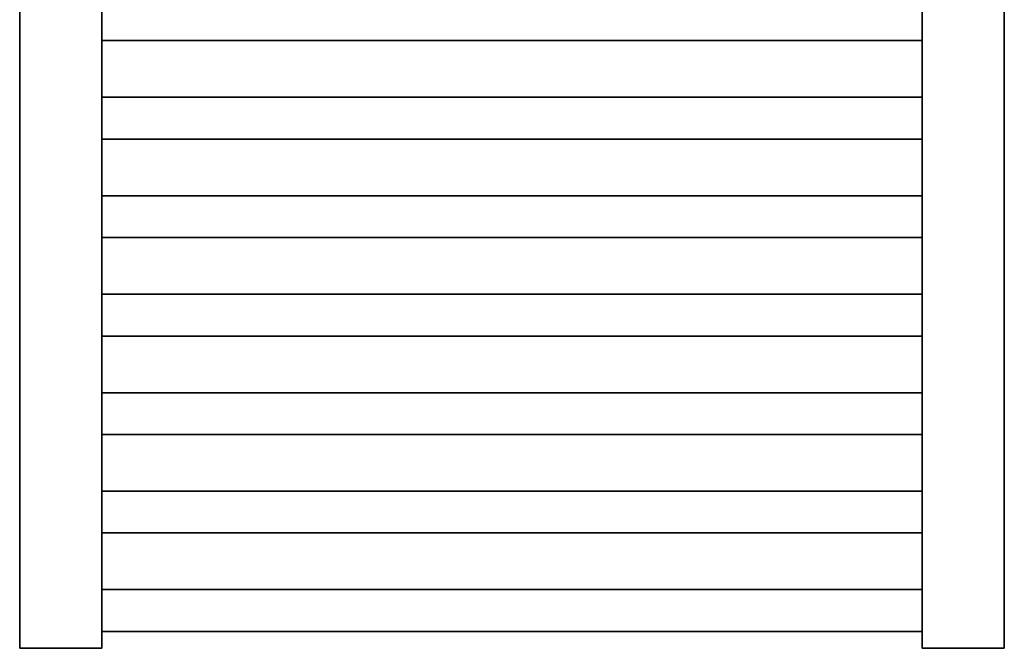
# Model space of a CAD drawing. Header units: millimetres. Extents: x 17747 to 112039, y -74980 to 446921.
# Tile 158 of 256: x 63368 to 63968, y -71606 to -71223. Entities that reach past the tile are written whole.
import ezdxf

# ---------------------------------------------------------------- set-up
doc = ezdxf.new("R2010")
doc.units = ezdxf.units.MM
doc.layers.add('UT_ZAŘÍZENÍ - OT', color=3, linetype='Continuous', lineweight=35)

msp = doc.modelspace()

# ---------------------------------------------------------------- linework, layer by layer
at = {"layer": 'UT_ZAŘÍZENÍ - OT', "linetype": 'Continuous'}
for p, q in [((63367.95, -69786.11), (63367.95, -71606.11)), ((63417.95, -71606.11), (63417.95, -69786.11)), ((63917.95, -69786.11), (63917.95, -71606.11)), ((63967.95, -71606.11), (63967.95, -69786.11)), ((63417.95, -71235.84), (63917.95, -71235.84)), ((63417.95, -71235.84), (63917.95, -71235.84)), ((63417.95, -71235.84), (63917.95, -71235.84)), ((63417.95, -71235.84), (63917.95, -71235.84)), ((63417.95, -71235.84), (63917.95, -71235.84)), ((63417.95, -71235.84), (63917.95, -71235.84)), ((63417.95, -71235.84), (63917.95, -71235.84)), ((63417.95, -71235.84), (63917.95, -71235.84)), ((63417.95, -71235.84), (63917.95, -71235.84)), ((63417.95, -71235.84), (63917.95, -71235.84)), ((63417.95, -71235.84), (63917.95, -71235.84)), ((63417.95, -71235.84), (63917.95, -71235.84)), ((63417.95, -71235.84), (63917.95, -71235.84)), ((63417.95, -71235.84), (63917.95, -71235.84)), ((63417.95, -71235.84), (63917.95, -71235.84)), ((63417.95, -71235.84), (63917.95, -71235.84)), ((63417.95, -71235.84), (63917.95, -71235.84)), ((63417.95, -71235.84), (63917.95, -71235.84)), ((63417.95, -71235.84), (63917.95, -71235.84)), ((63417.95, -71235.84), (63917.95, -71235.84)), ((63417.95, -71235.84), (63917.95, -71235.84)), ((63417.95, -71235.84), (63917.95, -71235.84)), ((63417.95, -71235.84), (63917.95, -71235.84)), ((63417.95, -71235.84), (63917.95, -71235.84)), ((63417.95, -71235.84), (63917.95, -71235.84)), ((63417.95, -71235.84), (63917.95, -71235.84)), ((63417.95, -71235.84), (63917.95, -71235.84)), ((63417.95, -71235.84), (63917.95, -71235.84)), ((63417.95, -71235.84), (63917.95, -71235.84)), ((63417.95, -71235.84), (63917.95, -71235.84)), ((63417.95, -71235.84), (63917.95, -71235.84)), ((63417.95, -71235.84), (63917.95, -71235.84)), ((63417.95, -71235.84), (63917.95, -71235.84)), ((63417.95, -71235.84), (63917.95, -71235.84)), ((63417.95, -71270.38), (63917.95, -71270.38)), ((63417.95, -71270.38), (63917.95, -71270.38)), ((63417.95, -71270.38), (63917.95, -71270.38)), ((63417.95, -71270.38), (63917.95, -71270.38)), ((63417.95, -71270.38), (63917.95, -71270.38)), ((63417.95, -71270.38), (63917.95, -71270.38)), ((63417.95, -71270.38), (63917.95, -71270.38)), ((63417.95, -71270.38), (63917.95, -71270.38)), ((63417.95, -71270.38), (63917.95, -71270.38)), ((63417.95, -71270.38), (63917.95, -71270.38)), ((63417.95, -71270.38), (63917.95, -71270.38)), ((63417.95, -71270.38), (63917.95, -71270.38)), ((63417.95, -71270.38), (63917.95, -71270.38)), ((63417.95, -71270.38), (63917.95, -71270.38)), ((63417.95, -71270.38), (63917.95, -71270.38)), ((63417.95, -71270.38), (63917.95, -71270.38)), ((63417.95, -71270.38), (63917.95, -71270.38)), ((63417.95, -71270.38), (63917.95, -71270.38)), ((63417.95, -71270.38), (63917.95, -71270.38)), ((63417.95, -71270.38), (63917.95, -71270.38)), ((63417.95, -71270.38), (63917.95, -71270.38)), ((63417.95, -71270.38), (63917.95, -71270.38)), ((63417.95, -71270.38), (63917.95, -71270.38)), ((63417.95, -71270.38), (63917.95, -71270.38)), ((63417.95, -71270.38), (63917.95, -71270.38)), ((63417.95, -71270.38), (63917.95, -71270.38)), ((63417.95, -71270.38), (63917.95, -71270.38)), ((63417.95, -71270.38), (63917.95, -71270.38)), ((63417.95, -71270.38), (63917.95, -71270.38)), ((63417.95, -71270.38), (63917.95, -71270.38)), ((63417.95, -71270.38), (63917.95, -71270.38)), ((63417.95, -71270.38), (63917.95, -71270.38)), ((63417.95, -71270.38), (63917.95, -71270.38)), ((63417.95, -71270.38), (63917.95, -71270.38)), ((63417.95, -71295.84), (63917.95, -71295.84)), ((63417.95, -71295.84), (63917.95, -71295.84)), ((63417.95, -71295.84), (63917.95, -71295.84)), ((63417.95, -71295.84), (63917.95, -71295.84)), ((63417.95, -71295.84), (63917.95, -71295.84)), ((63417.95, -71295.84), (63917.95, -71295.84)), ((63417.95, -71295.84), (63917.95, -71295.84)), ((63417.95, -71295.84), (63917.95, -71295.84)), ((63417.95, -71295.84), (63917.95, -71295.84)), ((63417.95, -71295.84), (63917.95, -71295.84)), ((63417.95, -71295.84), (63917.95, -71295.84)), ((63417.95, -71295.84), (63917.95, -71295.84)), ((63417.95, -71295.84), (63917.95, -71295.84)), ((63417.95, -71295.84), (63917.95, -71295.84)), ((63417.95, -71295.84), (63917.95, -71295.84)), ((63417.95, -71295.84), (63917.95, -71295.84)), ((63417.95, -71295.84), (63917.95, -71295.84)), ((63417.95, -71295.84), (63917.95, -71295.84)), ((63417.95, -71295.84), (63917.95, -71295.84)), ((63417.95, -71295.84), (63917.95, -71295.84)), ((63417.95, -71295.84), (63917.95, -71295.84)), ((63417.95, -71295.84), (63917.95, -71295.84)), ((63417.95, -71295.84), (63917.95, -71295.84)), ((63417.95, -71295.84), (63917.95, -71295.84)), ((63417.95, -71295.84), (63917.95, -71295.84)), ((63417.95, -71295.84), (63917.95, -71295.84)), ((63417.95, -71295.84), (63917.95, -71295.84)), ((63417.95, -71295.84), (63917.95, -71295.84)), ((63417.95, -71295.84), (63917.95, -71295.84)), ((63417.95, -71295.84), (63917.95, -71295.84)), ((63417.95, -71295.84), (63917.95, -71295.84)), ((63417.95, -71295.84), (63917.95, -71295.84)), ((63417.95, -71295.84), (63917.95, -71295.84)), ((63417.95, -71295.84), (63917.95, -71295.84)), ((63417.95, -71330.38), (63917.95, -71330.38)), ((63417.95, -71330.38), (63917.95, -71330.38)), ((63417.95, -71330.38), (63917.95, -71330.38)), ((63417.95, -71330.38), (63917.95, -71330.38)), ((63417.95, -71330.38), (63917.95, -71330.38)), ((63417.95, -71330.38), (63917.95, -71330.38)), ((63417.95, -71330.38), (63917.95, -71330.38)), ((63417.95, -71330.38), (63917.95, -71330.38)), ((63417.95, -71330.38), (63917.95, -71330.38)), ((63417.95, -71330.38), (63917.95, -71330.38)), ((63417.95, -71330.38), (63917.95, -71330.38)), ((63417.95, -71330.38), (63917.95, -71330.38)), ((63417.95, -71330.38), (63917.95, -71330.38)), ((63417.95, -71330.38), (63917.95, -71330.38)), ((63417.95, -71330.38), (63917.95, -71330.38)), ((63417.95, -71330.38), (63917.95, -71330.38)), ((63417.95, -71330.38), (63917.95, -71330.38)), ((63417.95, -71330.38), (63917.95, -71330.38)), ((63417.95, -71330.38), (63917.95, -71330.38)), ((63417.95, -71330.38), (63917.95, -71330.38)), ((63417.95, -71330.38), (63917.95, -71330.38)), ((63417.95, -71330.38), (63917.95, -71330.38)), ((63417.95, -71330.38), (63917.95, -71330.38)), ((63417.95, -71330.38), (63917.95, -71330.38)), ((63417.95, -71330.38), (63917.95, -71330.38)), ((63417.95, -71330.38), (63917.95, -71330.38)), ((63417.95, -71330.38), (63917.95, -71330.38)), ((63417.95, -71330.38), (63917.95, -71330.38)), ((63417.95, -71330.38), (63917.95, -71330.38)), ((63417.95, -71330.38), (63917.95, -71330.38)), ((63417.95, -71330.38), (63917.95, -71330.38)), ((63417.95, -71330.38), (63917.95, -71330.38)), ((63417.95, -71330.38), (63917.95, -71330.38)), ((63417.95, -71330.38), (63917.95, -71330.38)), ((63417.95, -71355.84), (63917.95, -71355.84)), ((63417.95, -71355.84), (63917.95, -71355.84)), ((63417.95, -71355.84), (63917.95, -71355.84)), ((63417.95, -71355.84), (63917.95, -71355.84)), ((63417.95, -71355.84), (63917.95, -71355.84)), ((63417.95, -71355.84), (63917.95, -71355.84)), ((63417.95, -71355.84), (63917.95, -71355.84)), ((63417.95, -71355.84), (63917.95, -71355.84)), ((63417.95, -71355.84), (63917.95, -71355.84)), ((63417.95, -71355.84), (63917.95, -71355.84)), ((63417.95, -71355.84), (63917.95, -71355.84)), ((63417.95, -71355.84), (63917.95, -71355.84)), ((63417.95, -71355.84), (63917.95, -71355.84)), ((63417.95, -71355.84), (63917.95, -71355.84)), ((63417.95, -71355.84), (63917.95, -71355.84)), ((63417.95, -71355.84), (63917.95, -71355.84)), ((63417.95, -71355.84), (63917.95, -71355.84)), ((63417.95, -71355.84), (63917.95, -71355.84)), ((63417.95, -71355.84), (63917.95, -71355.84)), ((63417.95, -71355.84), (63917.95, -71355.84)), ((63417.95, -71355.84), (63917.95, -71355.84)), ((63417.95, -71355.84), (63917.95, -71355.84)), ((63417.95, -71355.84), (63917.95, -71355.84)), ((63417.95, -71355.84), (63917.95, -71355.84)), ((63417.95, -71355.84), (63917.95, -71355.84)), ((63417.95, -71355.84), (63917.95, -71355.84)), ((63417.95, -71355.84), (63917.95, -71355.84)), ((63417.95, -71355.84), (63917.95, -71355.84)), ((63417.95, -71355.84), (63917.95, -71355.84)), ((63417.95, -71355.84), (63917.95, -71355.84)), ((63417.95, -71355.84), (63917.95, -71355.84)), ((63417.95, -71355.84), (63917.95, -71355.84)), ((63417.95, -71355.84), (63917.95, -71355.84)), ((63417.95, -71355.84), (63917.95, -71355.84)), ((63417.95, -71390.38), (63917.95, -71390.38)), ((63417.95, -71390.38), (63917.95, -71390.38)), ((63417.95, -71390.38), (63917.95, -71390.38)), ((63417.95, -71390.38), (63917.95, -71390.38)), ((63417.95, -71390.38), (63917.95, -71390.38)), ((63417.95, -71390.38), (63917.95, -71390.38)), ((63417.95, -71390.38), (63917.95, -71390.38)), ((63417.95, -71390.38), (63917.95, -71390.38)), ((63417.95, -71390.38), (63917.95, -71390.38)), ((63417.95, -71390.38), (63917.95, -71390.38)), ((63417.95, -71390.38), (63917.95, -71390.38)), ((63417.95, -71390.38), (63917.95, -71390.38)), ((63417.95, -71390.38), (63917.95, -71390.38)), ((63417.95, -71390.38), (63917.95, -71390.38)), ((63417.95, -71390.38), (63917.95, -71390.38)), ((63417.95, -71390.38), (63917.95, -71390.38)), ((63417.95, -71390.38), (63917.95, -71390.38)), ((63417.95, -71390.38), (63917.95, -71390.38)), ((63417.95, -71390.38), (63917.95, -71390.38)), ((63417.95, -71390.38), (63917.95, -71390.38)), ((63417.95, -71390.38), (63917.95, -71390.38)), ((63417.95, -71390.38), (63917.95, -71390.38)), ((63417.95, -71390.38), (63917.95, -71390.38)), ((63417.95, -71390.38), (63917.95, -71390.38)), ((63417.95, -71390.38), (63917.95, -71390.38)), ((63417.95, -71390.38), (63917.95, -71390.38)), ((63417.95, -71390.38), (63917.95, -71390.38)), ((63417.95, -71390.38), (63917.95, -71390.38)), ((63417.95, -71390.38), (63917.95, -71390.38)), ((63417.95, -71390.38), (63917.95, -71390.38)), ((63417.95, -71390.38), (63917.95, -71390.38)), ((63417.95, -71390.38), (63917.95, -71390.38)), ((63417.95, -71390.38), (63917.95, -71390.38)), ((63417.95, -71390.38), (63917.95, -71390.38)), ((63417.95, -71415.84), (63917.95, -71415.84)), ((63417.95, -71415.84), (63917.95, -71415.84)), ((63417.95, -71415.84), (63917.95, -71415.84)), ((63417.95, -71415.84), (63917.95, -71415.84)), ((63417.95, -71415.84), (63917.95, -71415.84)), ((63417.95, -71415.84), (63917.95, -71415.84)), ((63417.95, -71415.84), (63917.95, -71415.84)), ((63417.95, -71415.84), (63917.95, -71415.84)), ((63417.95, -71415.84), (63917.95, -71415.84)), ((63417.95, -71415.84), (63917.95, -71415.84)), ((63417.95, -71415.84), (63917.95, -71415.84)), ((63417.95, -71415.84), (63917.95, -71415.84)), ((63417.95, -71415.84), (63917.95, -71415.84)), ((63417.95, -71415.84), (63917.95, -71415.84)), ((63417.95, -71415.84), (63917.95, -71415.84)), ((63417.95, -71415.84), (63917.95, -71415.84)), ((63417.95, -71415.84), (63917.95, -71415.84)), ((63417.95, -71415.84), (63917.95, -71415.84)), ((63417.95, -71415.84), (63917.95, -71415.84)), ((63417.95, -71415.84), (63917.95, -71415.84)), ((63417.95, -71415.84), (63917.95, -71415.84)), ((63417.95, -71415.84), (63917.95, -71415.84)), ((63417.95, -71415.84), (63917.95, -71415.84)), ((63417.95, -71415.84), (63917.95, -71415.84)), ((63417.95, -71415.84), (63917.95, -71415.84)), ((63417.95, -71415.84), (63917.95, -71415.84)), ((63417.95, -71415.84), (63917.95, -71415.84)), ((63417.95, -71415.84), (63917.95, -71415.84)), ((63417.95, -71415.84), (63917.95, -71415.84)), ((63417.95, -71415.84), (63917.95, -71415.84)), ((63417.95, -71415.84), (63917.95, -71415.84)), ((63417.95, -71415.84), (63917.95, -71415.84)), ((63417.95, -71415.84), (63917.95, -71415.84)), ((63417.95, -71415.84), (63917.95, -71415.84)), ((63417.95, -71450.38), (63917.95, -71450.38)), ((63417.95, -71450.38), (63917.95, -71450.38)), ((63417.95, -71450.38), (63917.95, -71450.38)), ((63417.95, -71450.38), (63917.95, -71450.38)), ((63417.95, -71450.38), (63917.95, -71450.38)), ((63417.95, -71450.38), (63917.95, -71450.38)), ((63417.95, -71450.38), (63917.95, -71450.38)), ((63417.95, -71450.38), (63917.95, -71450.38)), ((63417.95, -71450.38), (63917.95, -71450.38)), ((63417.95, -71450.38), (63917.95, -71450.38)), ((63417.95, -71450.38), (63917.95, -71450.38)), ((63417.95, -71450.38), (63917.95, -71450.38)), ((63417.95, -71450.38), (63917.95, -71450.38)), ((63417.95, -71450.38), (63917.95, -71450.38)), ((63417.95, -71450.38), (63917.95, -71450.38)), ((63417.95, -71450.38), (63917.95, -71450.38)), ((63417.95, -71450.38), (63917.95, -71450.38)), ((63417.95, -71450.38), (63917.95, -71450.38)), ((63417.95, -71450.38), (63917.95, -71450.38)), ((63417.95, -71450.38), (63917.95, -71450.38)), ((63417.95, -71450.38), (63917.95, -71450.38)), ((63417.95, -71450.38), (63917.95, -71450.38)), ((63417.95, -71450.38), (63917.95, -71450.38)), ((63417.95, -71450.38), (63917.95, -71450.38)), ((63417.95, -71450.38), (63917.95, -71450.38)), ((63417.95, -71450.38), (63917.95, -71450.38)), ((63417.95, -71450.38), (63917.95, -71450.38)), ((63417.95, -71450.38), (63917.95, -71450.38)), ((63417.95, -71450.38), (63917.95, -71450.38)), ((63417.95, -71450.38), (63917.95, -71450.38)), ((63417.95, -71450.38), (63917.95, -71450.38)), ((63417.95, -71450.38), (63917.95, -71450.38)), ((63417.95, -71450.38), (63917.95, -71450.38)), ((63417.95, -71450.38), (63917.95, -71450.38)), ((63417.95, -71475.84), (63917.95, -71475.84)), ((63417.95, -71475.84), (63917.95, -71475.84)), ((63417.95, -71475.84), (63917.95, -71475.84)), ((63417.95, -71475.84), (63917.95, -71475.84)), ((63417.95, -71475.84), (63917.95, -71475.84)), ((63417.95, -71475.84), (63917.95, -71475.84)), ((63417.95, -71475.84), (63917.95, -71475.84)), ((63417.95, -71475.84), (63917.95, -71475.84)), ((63417.95, -71475.84), (63917.95, -71475.84)), ((63417.95, -71475.84), (63917.95, -71475.84)), ((63417.95, -71475.84), (63917.95, -71475.84)), ((63417.95, -71475.84), (63917.95, -71475.84)), ((63417.95, -71475.84), (63917.95, -71475.84)), ((63417.95, -71475.84), (63917.95, -71475.84)), ((63417.95, -71475.84), (63917.95, -71475.84)), ((63417.95, -71475.84), (63917.95, -71475.84)), ((63417.95, -71475.84), (63917.95, -71475.84)), ((63417.95, -71475.84), (63917.95, -71475.84)), ((63417.95, -71475.84), (63917.95, -71475.84)), ((63417.95, -71475.84), (63917.95, -71475.84)), ((63417.95, -71475.84), (63917.95, -71475.84)), ((63417.95, -71475.84), (63917.95, -71475.84)), ((63417.95, -71475.84), (63917.95, -71475.84)), ((63417.95, -71475.84), (63917.95, -71475.84)), ((63417.95, -71475.84), (63917.95, -71475.84)), ((63417.95, -71475.84), (63917.95, -71475.84)), ((63417.95, -71475.84), (63917.95, -71475.84)), ((63417.95, -71475.84), (63917.95, -71475.84)), ((63417.95, -71475.84), (63917.95, -71475.84)), ((63417.95, -71475.84), (63917.95, -71475.84)), ((63417.95, -71475.84), (63917.95, -71475.84)), ((63417.95, -71475.84), (63917.95, -71475.84)), ((63417.95, -71475.84), (63917.95, -71475.84)), ((63417.95, -71475.84), (63917.95, -71475.84)), ((63417.95, -71510.38), (63917.95, -71510.38)), ((63417.95, -71510.38), (63917.95, -71510.38)), ((63417.95, -71510.38), (63917.95, -71510.38)), ((63417.95, -71510.38), (63917.95, -71510.38)), ((63417.95, -71510.38), (63917.95, -71510.38)), ((63417.95, -71510.38), (63917.95, -71510.38)), ((63417.95, -71510.38), (63917.95, -71510.38)), ((63417.95, -71510.38), (63917.95, -71510.38)), ((63417.95, -71510.38), (63917.95, -71510.38)), ((63417.95, -71510.38), (63917.95, -71510.38)), ((63417.95, -71510.38), (63917.95, -71510.38)), ((63417.95, -71510.38), (63917.95, -71510.38)), ((63417.95, -71510.38), (63917.95, -71510.38)), ((63417.95, -71510.38), (63917.95, -71510.38)), ((63417.95, -71510.38), (63917.95, -71510.38)), ((63417.95, -71510.38), (63917.95, -71510.38)), ((63417.95, -71510.38), (63917.95, -71510.38)), ((63417.95, -71510.38), (63917.95, -71510.38)), ((63417.95, -71510.38), (63917.95, -71510.38)), ((63417.95, -71510.38), (63917.95, -71510.38)), ((63417.95, -71510.38), (63917.95, -71510.38)), ((63417.95, -71510.38), (63917.95, -71510.38)), ((63417.95, -71510.38), (63917.95, -71510.38)), ((63417.95, -71510.38), (63917.95, -71510.38)), ((63417.95, -71510.38), (63917.95, -71510.38)), ((63417.95, -71510.38), (63917.95, -71510.38)), ((63417.95, -71510.38), (63917.95, -71510.38)), ((63417.95, -71510.38), (63917.95, -71510.38)), ((63417.95, -71510.38), (63917.95, -71510.38)), ((63417.95, -71510.38), (63917.95, -71510.38)), ((63417.95, -71510.38), (63917.95, -71510.38)), ((63417.95, -71510.38), (63917.95, -71510.38)), ((63417.95, -71510.38), (63917.95, -71510.38)), ((63417.95, -71510.38), (63917.95, -71510.38)), ((63417.95, -71535.84), (63917.95, -71535.84)), ((63417.95, -71535.84), (63917.95, -71535.84)), ((63417.95, -71535.84), (63917.95, -71535.84)), ((63417.95, -71535.84), (63917.95, -71535.84)), ((63417.95, -71535.84), (63917.95, -71535.84)), ((63417.95, -71535.84), (63917.95, -71535.84)), ((63417.95, -71535.84), (63917.95, -71535.84)), ((63417.95, -71535.84), (63917.95, -71535.84)), ((63417.95, -71535.84), (63917.95, -71535.84)), ((63417.95, -71535.84), (63917.95, -71535.84)), ((63417.95, -71535.84), (63917.95, -71535.84)), ((63417.95, -71535.84), (63917.95, -71535.84)), ((63417.95, -71535.84), (63917.95, -71535.84)), ((63417.95, -71535.84), (63917.95, -71535.84)), ((63417.95, -71535.84), (63917.95, -71535.84)), ((63417.95, -71535.84), (63917.95, -71535.84)), ((63417.95, -71535.84), (63917.95, -71535.84)), ((63417.95, -71535.84), (63917.95, -71535.84)), ((63417.95, -71535.84), (63917.95, -71535.84)), ((63417.95, -71535.84), (63917.95, -71535.84)), ((63417.95, -71535.84), (63917.95, -71535.84)), ((63417.95, -71535.84), (63917.95, -71535.84)), ((63417.95, -71535.84), (63917.95, -71535.84)), ((63417.95, -71535.84), (63917.95, -71535.84)), ((63417.95, -71535.84), (63917.95, -71535.84)), ((63417.95, -71535.84), (63917.95, -71535.84)), ((63417.95, -71535.84), (63917.95, -71535.84)), ((63417.95, -71535.84), (63917.95, -71535.84)), ((63417.95, -71535.84), (63917.95, -71535.84)), ((63417.95, -71535.84), (63917.95, -71535.84)), ((63417.95, -71535.84), (63917.95, -71535.84)), ((63417.95, -71535.84), (63917.95, -71535.84)), ((63417.95, -71535.84), (63917.95, -71535.84)), ((63417.95, -71535.84), (63917.95, -71535.84)), ((63917.95, -71556.11), (63917.95, -71556.11)), ((63917.95, -71570.38), (63917.95, -71565.11)), ((63917.95, -71565.11), (63917.95, -71570.38)), ((63917.95, -71570.38), (63917.95, -71565.11)), ((63917.95, -71565.11), (63917.95, -71570.38)), ((63917.95, -71570.38), (63917.95, -71565.11)), ((63917.95, -71565.11), (63917.95, -71570.38)), ((63917.95, -71570.38), (63917.95, -71565.11)), ((63917.95, -71565.11), (63917.95, -71570.38)), ((63917.95, -71570.38), (63917.95, -71565.11)), ((63917.95, -71565.11), (63917.95, -71570.38)), ((63917.95, -71570.38), (63917.95, -71565.11)), ((63917.95, -71565.11), (63917.95, -71570.38)), ((63917.95, -71570.38), (63917.95, -71565.11)), ((63917.95, -71565.11), (63917.95, -71570.38)), ((63917.95, -71570.38), (63917.95, -71565.11)), ((63917.95, -71565.11), (63917.95, -71570.38)), ((63917.95, -71570.38), (63917.95, -71565.11)), ((63917.95, -71565.11), (63917.95, -71570.38)), ((63917.95, -71570.38), (63917.95, -71565.11)), ((63917.95, -71565.11), (63917.95, -71570.38)), ((63917.95, -71570.38), (63917.95, -71565.11)), ((63917.95, -71565.11), (63917.95, -71570.38)), ((63917.95, -71570.38), (63917.95, -71565.11)), ((63917.95, -71565.11), (63917.95, -71570.38)), ((63917.95, -71570.38), (63917.95, -71565.11)), ((63917.95, -71565.11), (63917.95, -71570.38)), ((63917.95, -71570.38), (63917.95, -71565.11)), ((63917.95, -71565.11), (63917.95, -71570.38)), ((63917.95, -71570.38), (63917.95, -71565.11)), ((63917.95, -71565.11), (63917.95, -71570.38)), ((63917.95, -71570.38), (63917.95, -71565.11)), ((63917.95, -71565.11), (63917.95, -71570.38)), ((63917.95, -71570.38), (63917.95, -71565.11)), ((63917.95, -71565.11), (63917.95, -71570.38)), ((63417.95, -71570.38), (63917.95, -71570.38)), ((63417.95, -71570.38), (63917.95, -71570.38)), ((63417.95, -71570.38), (63917.95, -71570.38)), ((63417.95, -71570.38), (63917.95, -71570.38)), ((63417.95, -71570.38), (63917.95, -71570.38)), ((63417.95, -71570.38), (63917.95, -71570.38)), ((63417.95, -71570.38), (63917.95, -71570.38)), ((63417.95, -71570.38), (63917.95, -71570.38)), ((63417.95, -71570.38), (63917.95, -71570.38)), ((63417.95, -71570.38), (63917.95, -71570.38)), ((63417.95, -71570.38), (63917.95, -71570.38)), ((63417.95, -71570.38), (63917.95, -71570.38)), ((63417.95, -71570.38), (63917.95, -71570.38)), ((63417.95, -71570.38), (63917.95, -71570.38)), ((63417.95, -71570.38), (63917.95, -71570.38)), ((63417.95, -71570.38), (63917.95, -71570.38)), ((63417.95, -71570.38), (63917.95, -71570.38)), ((63417.95, -71570.38), (63917.95, -71570.38)), ((63417.95, -71570.38), (63917.95, -71570.38)), ((63417.95, -71570.38), (63917.95, -71570.38)), ((63417.95, -71570.38), (63917.95, -71570.38)), ((63417.95, -71570.38), (63917.95, -71570.38)), ((63417.95, -71570.38), (63917.95, -71570.38)), ((63417.95, -71570.38), (63917.95, -71570.38)), ((63417.95, -71570.38), (63917.95, -71570.38)), ((63417.95, -71570.38), (63917.95, -71570.38)), ((63417.95, -71570.38), (63917.95, -71570.38)), ((63417.95, -71570.38), (63917.95, -71570.38)), ((63417.95, -71570.38), (63917.95, -71570.38)), ((63417.95, -71570.38), (63917.95, -71570.38)), ((63417.95, -71570.38), (63917.95, -71570.38)), ((63417.95, -71570.38), (63917.95, -71570.38)), ((63417.95, -71570.38), (63917.95, -71570.38)), ((63417.95, -71570.38), (63917.95, -71570.38)), ((63917.95, -71583.11), (63917.95, -71570.38)), ((63917.95, -71570.38), (63917.95, -71583.11)), ((63917.95, -71583.11), (63917.95, -71570.38)), ((63917.95, -71570.38), (63917.95, -71583.11)), ((63917.95, -71583.11), (63917.95, -71570.38)), ((63917.95, -71570.38), (63917.95, -71583.11)), ((63917.95, -71583.11), (63917.95, -71570.38)), ((63917.95, -71570.38), (63917.95, -71583.11)), ((63917.95, -71583.11), (63917.95, -71570.38)), ((63917.95, -71570.38), (63917.95, -71583.11)), ((63917.95, -71583.11), (63917.95, -71570.38)), ((63917.95, -71570.38), (63917.95, -71583.11)), ((63917.95, -71583.11), (63917.95, -71570.38)), ((63917.95, -71570.38), (63917.95, -71583.11)), ((63917.95, -71583.11), (63917.95, -71570.38)), ((63917.95, -71570.38), (63917.95, -71583.11)), ((63917.95, -71583.11), (63917.95, -71570.38)), ((63917.95, -71570.38), (63917.95, -71583.11)), ((63917.95, -71583.11), (63917.95, -71570.38)), ((63917.95, -71570.38), (63917.95, -71583.11)), ((63917.95, -71583.11), (63917.95, -71570.38)), ((63917.95, -71570.38), (63917.95, -71583.11)), ((63917.95, -71583.11), (63917.95, -71570.38)), ((63917.95, -71570.38), (63917.95, -71583.11)), ((63917.95, -71583.11), (63917.95, -71570.38)), ((63917.95, -71570.38), (63917.95, -71583.11)), ((63917.95, -71583.11), (63917.95, -71570.38)), ((63917.95, -71570.38), (63917.95, -71583.11)), ((63917.95, -71583.11), (63917.95, -71570.38)), ((63917.95, -71570.38), (63917.95, -71583.11)), ((63917.95, -71583.11), (63917.95, -71570.38)), ((63917.95, -71570.38), (63917.95, -71583.11)), ((63917.95, -71583.11), (63917.95, -71570.38)), ((63917.95, -71570.38), (63917.95, -71583.11)), ((63917.95, -71583.11), (63917.95, -71595.84)), ((63917.95, -71595.84), (63917.95, -71583.11)), ((63917.95, -71583.11), (63917.95, -71595.84)), ((63917.95, -71595.84), (63917.95, -71583.11)), ((63917.95, -71583.11), (63917.95, -71595.84)), ((63917.95, -71595.84), (63917.95, -71583.11)), ((63917.95, -71583.11), (63917.95, -71595.84)), ((63917.95, -71595.84), (63917.95, -71583.11)), ((63917.95, -71583.11), (63917.95, -71595.84)), ((63917.95, -71595.84), (63917.95, -71583.11)), ((63917.95, -71583.11), (63917.95, -71595.84)), ((63917.95, -71595.84), (63917.95, -71583.11)), ((63917.95, -71583.11), (63917.95, -71595.84)), ((63917.95, -71595.84), (63917.95, -71583.11)), ((63917.95, -71583.11), (63917.95, -71595.84)), ((63917.95, -71595.84), (63917.95, -71583.11)), ((63917.95, -71583.11), (63917.95, -71595.84)), ((63917.95, -71595.84), (63917.95, -71583.11)), ((63917.95, -71583.11), (63917.95, -71595.84)), ((63917.95, -71595.84), (63917.95, -71583.11)), ((63917.95, -71583.11), (63917.95, -71595.84)), ((63917.95, -71595.84), (63917.95, -71583.11)), ((63917.95, -71583.11), (63917.95, -71595.84)), ((63917.95, -71595.84), (63917.95, -71583.11)), ((63917.95, -71583.11), (63917.95, -71595.84)), ((63917.95, -71595.84), (63917.95, -71583.11)), ((63917.95, -71583.11), (63917.95, -71595.84)), ((63917.95, -71595.84), (63917.95, -71583.11)), ((63917.95, -71583.11), (63917.95, -71595.84)), ((63917.95, -71595.84), (63917.95, -71583.11)), ((63917.95, -71583.11), (63917.95, -71595.84)), ((63917.95, -71595.84), (63917.95, -71583.11)), ((63917.95, -71583.11), (63917.95, -71595.84)), ((63917.95, -71595.84), (63917.95, -71583.11)), ((63417.95, -71595.84), (63917.95, -71595.84)), ((63417.95, -71595.84), (63917.95, -71595.84)), ((63417.95, -71595.84), (63917.95, -71595.84)), ((63417.95, -71595.84), (63917.95, -71595.84)), ((63417.95, -71595.84), (63917.95, -71595.84)), ((63417.95, -71595.84), (63917.95, -71595.84)), ((63417.95, -71595.84), (63917.95, -71595.84)), ((63417.95, -71595.84), (63917.95, -71595.84)), ((63417.95, -71595.84), (63917.95, -71595.84)), ((63417.95, -71595.84), (63917.95, -71595.84)), ((63417.95, -71595.84), (63917.95, -71595.84)), ((63417.95, -71595.84), (63917.95, -71595.84)), ((63417.95, -71595.84), (63917.95, -71595.84)), ((63417.95, -71595.84), (63917.95, -71595.84)), ((63417.95, -71595.84), (63917.95, -71595.84)), ((63417.95, -71595.84), (63917.95, -71595.84)), ((63417.95, -71595.84), (63917.95, -71595.84)), ((63417.95, -71595.84), (63917.95, -71595.84)), ((63417.95, -71595.84), (63917.95, -71595.84)), ((63417.95, -71595.84), (63917.95, -71595.84)), ((63417.95, -71595.84), (63917.95, -71595.84)), ((63417.95, -71595.84), (63917.95, -71595.84)), ((63417.95, -71595.84), (63917.95, -71595.84)), ((63417.95, -71595.84), (63917.95, -71595.84)), ((63417.95, -71595.84), (63917.95, -71595.84)), ((63417.95, -71595.84), (63917.95, -71595.84)), ((63417.95, -71595.84), (63917.95, -71595.84)), ((63417.95, -71595.84), (63917.95, -71595.84)), ((63417.95, -71595.84), (63917.95, -71595.84)), ((63417.95, -71595.84), (63917.95, -71595.84)), ((63417.95, -71595.84), (63917.95, -71595.84)), ((63417.95, -71595.84), (63917.95, -71595.84)), ((63417.95, -71595.84), (63917.95, -71595.84)), ((63417.95, -71595.84), (63917.95, -71595.84)), ((63917.95, -71595.84), (63917.95, -71601.11)), ((63917.95, -71601.11), (63917.95, -71595.84)), ((63917.95, -71595.84), (63917.95, -71601.11)), ((63917.95, -71601.11), (63917.95, -71595.84)), ((63917.95, -71595.84), (63917.95, -71601.11)), ((63917.95, -71601.11), (63917.95, -71595.84)), ((63917.95, -71595.84), (63917.95, -71601.11)), ((63917.95, -71601.11), (63917.95, -71595.84)), ((63917.95, -71595.84), (63917.95, -71601.11)), ((63917.95, -71601.11), (63917.95, -71595.84)), ((63917.95, -71595.84), (63917.95, -71601.11)), ((63917.95, -71601.11), (63917.95, -71595.84)), ((63917.95, -71595.84), (63917.95, -71601.11)), ((63917.95, -71601.11), (63917.95, -71595.84)), ((63917.95, -71595.84), (63917.95, -71601.11)), ((63917.95, -71601.11), (63917.95, -71595.84)), ((63917.95, -71595.84), (63917.95, -71601.11)), ((63917.95, -71601.11), (63917.95, -71595.84)), ((63917.95, -71595.84), (63917.95, -71601.11)), ((63917.95, -71601.11), (63917.95, -71595.84)), ((63917.95, -71595.84), (63917.95, -71601.11)), ((63917.95, -71601.11), (63917.95, -71595.84)), ((63917.95, -71595.84), (63917.95, -71601.11)), ((63917.95, -71601.11), (63917.95, -71595.84)), ((63917.95, -71595.84), (63917.95, -71601.11)), ((63917.95, -71601.11), (63917.95, -71595.84)), ((63917.95, -71595.84), (63917.95, -71601.11)), ((63917.95, -71601.11), (63917.95, -71595.84)), ((63917.95, -71595.84), (63917.95, -71601.11)), ((63917.95, -71601.11), (63917.95, -71595.84)), ((63917.95, -71595.84), (63917.95, -71601.11)), ((63917.95, -71601.11), (63917.95, -71595.84)), ((63917.95, -71595.84), (63917.95, -71601.11)), ((63917.95, -71601.11), (63917.95, -71595.84)), ((63367.95, -71606.11), (63417.95, -71606.11)), ((63917.95, -71606.11), (63917.95, -71606.11)), ((63917.95, -71606.11), (63967.95, -71606.11))]:
    msp.add_line(p, q, dxfattribs=at)

doc.saveas('drawing.dxf')
